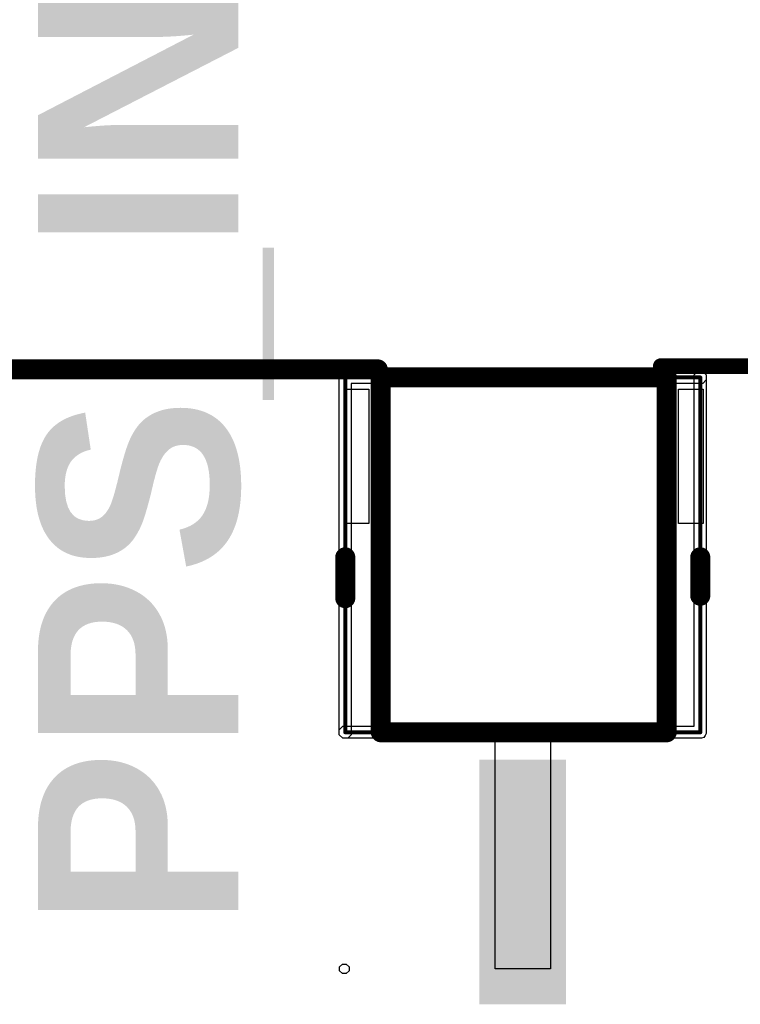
# Model space of a CAD drawing. Header units: inches. Extents: x -0.1 to 65.1, y -0.1 to 95.6.
# Tile 14 of 15: x 37.7 to 46.9, y 81.9 to 94.4. Entities that reach past the tile are written whole.
import ezdxf

# ---------------------------------------------------------------- set-up
doc = ezdxf.new("R2010")
doc.units = ezdxf.units.IN
for name, color, linetype in [('Keep-Out Layer', 6, 'Continuous'), ('Mechanical 15', 56, 'Continuous'), ('Mechanical 6', 56, 'Continuous'), ('Top Overlay', 2, 'Continuous'), ('Top Paste', 8, 'Continuous'), ('Top Solder', 216, 'Continuous')]:
    doc.layers.add(name, color=color, linetype=linetype)
doc.styles.add('Arial Black_Bold', font='txt', dxfattribs={"height": 0.2})

# ---------------------------------------------------------------- blocks, each defined once
blk = doc.blocks.new('SMA_SMD_73415_0963_5')
at = {"layer": 'Top Paste'}
blk.add_hatch(color=8, dxfattribs=at).paths.add_polyline_path([(-0.2, -1.275), (2.8, -1.275), (2.8, -2.275), (-0.2, -2.275)])
at = {"layer": 'Top Solder'}
blk.add_hatch(color=216, dxfattribs=at).paths.add_polyline_path([(-0.25, -1.225), (2.85, -1.225), (2.85, -2.325), (-0.25, -2.325)])
at = {"layer": 'Keep-Out Layer'}
for points in [[(-0.6, 0.05, 0.254, 0.254, 0), (-5.1, 0.05, 0.254, 0.254, 0)], [(-0.6, 0.05, 0.254, 0.254, 0), (-5.1, 0.05, 0.254, 0.254, 0)], [(-0.6, -3.575, 0.254, 0.254, 0), (-0.6, 0.05, 0.254, 0.254, 0)], [(-0.6, -3.525, 0.254, 0.254, 0), (-0.6, -0.025, 0.254, 0.254, 0)], [(-0.6, -3.575, 0.254, 0.254, 0), (-5.1, -3.575, 0.254, 0.254, 0)], [(-0.6, -3.575, 0.254, 0.254, 0), (-5.1, -3.575, 0.254, 0.254, 0)]]:
    blk.add_lwpolyline(points, format="xyseb", dxfattribs=at)
for points in [[(-5.163, 0.05, 0.127, 0.127, 1), (-5.036, 0.05, 0.127, 0.127, 1)], [(-5.163, 0.05, 0.127, 0.127, 1), (-5.036, 0.05, 0.127, 0.127, 1)], [(-0.663, 0.05, 0.127, 0.127, 1), (-0.536, 0.05, 0.127, 0.127, 1)], [(-0.663, 0.05, 0.127, 0.127, 1), (-0.536, 0.05, 0.127, 0.127, 1)], [(-0.663, 0.05, 0.127, 0.127, 1), (-0.536, 0.05, 0.127, 0.127, 1)], [(-0.663, -0.025, 0.127, 0.127, 1), (-0.536, -0.025, 0.127, 0.127, 1)], [(-5.163, -3.575, 0.127, 0.127, 1), (-5.036, -3.575, 0.127, 0.127, 1)], [(-5.163, -3.575, 0.127, 0.127, 1), (-5.036, -3.575, 0.127, 0.127, 1)], [(-0.663, -3.525, 0.127, 0.127, 1), (-0.536, -3.525, 0.127, 0.127, 1)], [(-0.663, -3.575, 0.127, 0.127, 1), (-0.536, -3.575, 0.127, 0.127, 1)], [(-0.663, -3.575, 0.127, 0.127, 1), (-0.536, -3.575, 0.127, 0.127, 1)], [(-0.663, -3.575, 0.127, 0.127, 1), (-0.536, -3.575, 0.127, 0.127, 1)]]:
    blk.add_lwpolyline(points, format="xyseb", close=True, dxfattribs=at)
at = {"layer": 'Mechanical 15'}
for p, q in [((-4.949, 0.2), (-4.949, 0.513)), ((-4.949, 0.513), (-3.249, 0.513)), ((-3.249, 0.513), (-3.249, 0.2)), ((-3.249, 0.2), (-4.949, 0.2)), ((-3.249, 0.2), (-3.249, 0.2)), ((-0.65, -1.425), (-0.65, -1.425)), ((-0.65, -1.425), (2.4, -1.425)), ((-0.65, -2.125), (-0.65, -1.425)), ((2.4, -1.425), (2.4, -2.125)), ((2.4, -2.125), (-0.65, -2.125)), ((-4.949, -3.725), (-4.949, -3.725)), ((-4.949, -3.725), (-3.249, -3.725)), ((-4.949, -4.037), (-4.949, -3.725)), ((-3.249, -3.725), (-3.249, -4.037)), ((2.34, -4.012), (2.376, -3.977)), ((2.376, -3.977), (2.425, -3.977)), ((2.425, -3.977), (2.46, -4.012)), ((-3.249, -4.037), (-4.949, -4.037)), ((2.34, -4.037), (2.34, -4.012)), ((2.34, -4.062), (2.34, -4.037)), ((2.376, -4.097), (2.34, -4.062)), ((2.425, -4.097), (2.376, -4.097)), ((2.46, -4.062), (2.425, -4.097)), ((2.46, -4.012), (2.46, -4.037)), ((2.46, -4.037), (2.46, -4.037)), ((2.46, -4.037), (2.46, -4.062))]:
    blk.add_line(p, q, dxfattribs=at)
for points in [[(-5.1, -4.025, 0.0508, 0.0508, 0), (-5.1, 0.475, 0.0508, 0.0508, 0)], [(-0.6, 0.475, 0.0508, 0.0508, 0), (-5.1, 0.475, 0.0508, 0.0508, 0)], [(-0.6, -4.025, 0.0508, 0.0508, 0), (-0.6, 0.475, 0.0508, 0.0508, 0)], [(-0.6, -4.025, 0.0508, 0.0508, 0), (-5.1, -4.025, 0.0508, 0.0508, 0)]]:
    blk.add_lwpolyline(points, format="xyseb", dxfattribs=at)
for points in [[(-5.112, 0.475, 0.0254, 0.0254, 1), (-5.087, 0.475, 0.0254, 0.0254, 1)], [(-5.112, 0.475, 0.0254, 0.0254, 1), (-5.087, 0.475, 0.0254, 0.0254, 1)], [(-0.612, 0.475, 0.0254, 0.0254, 1), (-0.587, 0.475, 0.0254, 0.0254, 1)], [(-0.612, 0.475, 0.0254, 0.0254, 1), (-0.587, 0.475, 0.0254, 0.0254, 1)], [(-5.112, -4.025, 0.0254, 0.0254, 1), (-5.087, -4.025, 0.0254, 0.0254, 1)], [(-5.112, -4.025, 0.0254, 0.0254, 1), (-5.087, -4.025, 0.0254, 0.0254, 1)], [(-0.612, -4.025, 0.0254, 0.0254, 1), (-0.587, -4.025, 0.0254, 0.0254, 1)], [(-0.612, -4.025, 0.0254, 0.0254, 1), (-0.587, -4.025, 0.0254, 0.0254, 1)]]:
    blk.add_lwpolyline(points, format="xyseb", close=True, dxfattribs=at)
at = {"layer": 'Mechanical 6'}
for p, q in [((-5.176, 0.506), (-5.131, 0.551)), ((-5.176, 0.506), (-5.131, 0.551)), ((-5.176, 0.475), (-5.176, 0.506)), ((-5.176, 0.444), (-5.176, 0.506)), ((-5.131, 0.551), (-5.068, 0.551)), ((-5.131, 0.551), (-5.1, 0.551)), ((-5.1, 0.551), (-5.1, 0.551)), ((-5.1, 0.551), (-0.6, 0.551)), ((-5.068, 0.551), (-5.024, 0.506)), ((-5.024, 0.506), (-5.024, 0.475)), ((-0.6, 0.551), (-0.584, 0.551)), ((-0.584, 0.551), (-0.557, 0.539)), ((-0.557, 0.539), (-0.535, 0.518)), ((-0.535, 0.518), (-0.524, 0.49)), ((-5.176, -4.025), (-5.176, 0.475)), ((-5.131, 0.399), (-5.176, 0.444)), ((-5.1, 0.399), (-5.131, 0.399)), ((-0.676, 0.399), (-5.1, 0.399)), ((-5.024, 0.475), (-5.024, 0.475)), ((-5.024, 0.475), (-5.024, -3.949)), ((-0.676, -4.025), (-0.676, 0.399)), ((-0.524, 0.49), (-0.524, 0.475)), ((-0.524, 0.475), (-0.524, 0.475)), ((-0.524, 0.475), (-0.524, -4.025)), ((-5.024, -3.949), (-0.6, -3.949)), ((-0.6, -3.949), (-0.568, -3.949)), ((-0.568, -3.949), (-0.524, -3.994)), ((-0.524, -3.994), (-0.524, -4.056)), ((-5.176, -4.04), (-5.176, -4.025)), ((-5.176, -4.025), (-5.176, -4.025)), ((-5.164, -4.068), (-5.176, -4.04)), ((-5.143, -4.089), (-5.164, -4.068)), ((-5.115, -4.101), (-5.143, -4.089)), ((-5.1, -4.101), (-5.115, -4.101)), ((-0.6, -4.101), (-5.1, -4.101)), ((-0.676, -4.056), (-0.676, -4.025)), ((-0.676, -4.025), (-0.676, -4.025)), ((-0.631, -4.101), (-0.676, -4.056)), ((-0.568, -4.101), (-0.631, -4.101)), ((-0.568, -4.101), (-0.6, -4.101)), ((-0.6, -4.101), (-0.6, -4.101)), ((-0.524, -4.056), (-0.568, -4.101)), ((-0.524, -4.056), (-0.568, -4.101)), ((-0.524, -4.025), (-0.524, -4.056))]:
    blk.add_line(p, q, dxfattribs=at)
at = {"layer": 'Top Overlay'}
for points in [[(-2.331, 0.475, 0.254, 0.254, 0), (-2.818, 0.475, 0.254, 0.254, 0)], [(-5.1, -3.525, 0.254, 0.254, 0), (-5.1, -0.069, 0.254, 0.254, 0)], [(-0.6, -3.481, 0.254, 0.254, 0), (-0.6, -0.069, 0.254, 0.254, 0)], [(-2.3, -4.025, 0.254, 0.254, 0), (-2.818, -4.025, 0.254, 0.254, 0)]]:
    blk.add_lwpolyline(points, format="xyseb", dxfattribs=at)
for points in [[(-2.882, 0.475, 0.127, 0.127, 1), (-2.755, 0.475, 0.127, 0.127, 1)], [(-2.394, 0.475, 0.127, 0.127, 1), (-2.267, 0.475, 0.127, 0.127, 1)], [(-5.163, -0.069, 0.127, 0.127, 1), (-5.036, -0.069, 0.127, 0.127, 1)], [(-0.663, -0.069, 0.127, 0.127, 1), (-0.536, -0.069, 0.127, 0.127, 1)], [(-0.663, -3.481, 0.127, 0.127, 1), (-0.536, -3.481, 0.127, 0.127, 1)], [(-5.163, -3.525, 0.127, 0.127, 1), (-5.036, -3.525, 0.127, 0.127, 1)], [(-2.882, -4.025, 0.127, 0.127, 1), (-2.755, -4.025, 0.127, 0.127, 1)], [(-2.363, -4.025, 0.127, 0.127, 1), (-2.236, -4.025, 0.127, 0.127, 1)]]:
    blk.add_lwpolyline(points, format="xyseb", close=True, dxfattribs=at)

msp = doc.modelspace()

# ---------------------------------------------------------------- linework, layer by layer
at = {"layer": 'Keep-Out Layer'}
for points in [[(14.172, 89.986, 0.254, 0.254, 0), (42.26, 89.986, 0.254, 0.254, 0)], [(45.847, 90.027, 0.2, 0.2, 0), (52.283, 90.027, 0.2, 0.2, 0)]]:
    msp.add_lwpolyline(points, format="xyseb", dxfattribs=at)
for points in [[(42.196, 89.986, 0.127, 0.127, 1), (42.323, 89.986, 0.127, 0.127, 1)], [(45.797, 90.027, 0.1, 0.1, 1), (45.897, 90.027, 0.1, 0.1, 1)]]:
    msp.add_lwpolyline(points, format="xyseb", close=True, dxfattribs=at)

# ---------------------------------------------------------------- block references
at = {"rotation": 270}
msp.add_blockref('SMA_SMD_73415_0963_5', (45.872, 84.785), dxfattribs=at)

# ---------------------------------------------------------------- texts
at = {"layer": 'Top Overlay', "style": 'Arial Black_Bold'}
msp.add_text('PPS_IN', height=2.54, rotation=90, dxfattribs=at).set_placement((40.492, 82.861))

doc.saveas('drawing.dxf')
